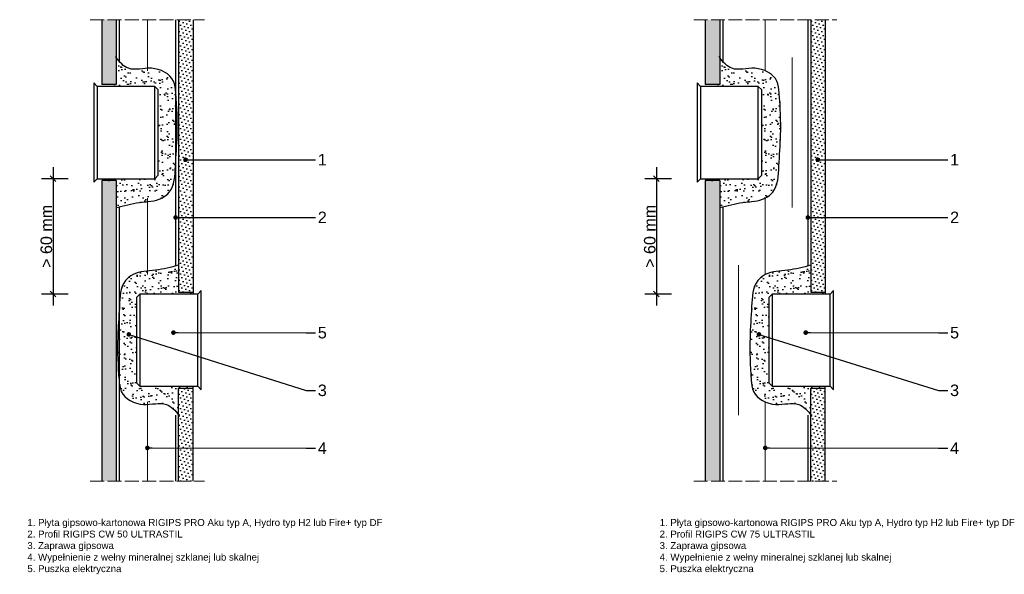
# Model space of a CAD drawing. Header units: millimetres. Extents: x 1547 to 3062, y 1275 to 2488.
# Tile 2 of 3: x 1572 to 2424, y 2007 to 2488. Entities that reach past the tile are written whole.
import ezdxf
from ezdxf import colors
from ezdxf.entities.mleader import LeaderData, LeaderLine
from ezdxf.math import Vec2, Vec3

# ---------------------------------------------------------------- set-up
doc = ezdxf.new("R2010")
doc.units = ezdxf.units.MM
doc.linetypes.add('ACAD_ISO02W100', pattern=[15, 12, -3])
for name, color, linetype, lineweight in [('_ISOVER WELNA', 7, 'BATTING', 9), ('_RIGIPS G-K', 7, 'Continuous', 25), ('OPISY', 7, 'Continuous', 9), ('PRZERYWANA', 7, 'ACAD_ISO02W100', 9), ('WYMIARY', 7, 'Continuous', 25)]:
    doc.layers.add(name, color=color, linetype=linetype, lineweight=lineweight)
doc.layers.add('_Rigips_Puszka', color=7, linetype='Continuous')
doc.styles.get("Standard").update_dxf_attribs({"font": 'arial.ttf'})
doc.linetypes.add('BATTING', pattern='A,0.00254,-2.54,[134,ltypeshp.shx,S=2.54,R=0,X=-2.54,Y=0],-5.08,[134,ltypeshp.shx,S=2.54,R=180,X=2.54,Y=0],-2.54', length=10.16254)
doc.dimstyles.new('Rigips', dxfattribs={"dimtxt": 10, "dimasz": 5, "dimexe": 10, "dimexo": 5, "dimtad": 1, "dimtxsty": 'Standard', "dimblk": 'OBLIQUE', "dimcen": 2.5, "dimdle": 10, "dimadec": 0, "dimazin": 0, "dimtfac": 1, "dimtmove": 0, "dimatfit": 3, "dimldrblk": 'DOT', "dimfxl": 1, "dimarcsym": 0})
pattern_1 = [(225, (-547.6892, 0), (1.122532, -3.367596), [0, -3.175])]

# ---------------------------------------------------------------- blocks, each defined once
blk = doc.blocks.new('_Dot')
at = {"color": 0, "linetype": 'ByBlock', "lineweight": -2}
blk.add_line((-0.5, 0), (-1, 0), dxfattribs=at)
at = {"color": 0, "linetype": 'ByBlock', "const_width": 0.5}
blk.add_lwpolyline([(-0.25, 0, 1), (0.25, 0, 1)], format="xyb", close=True, dxfattribs=at)
blk = doc.blocks.new('puszka')
at = {"layer": '_Rigips_Puszka'}
for p, q in [((2678.93, 1787.25), (2681.93, 1790.25)), ((2755.93, 1790.25), (2681.93, 1790.25)), ((2758.93, 1787.25), (2755.93, 1790.25)), ((2675.93, 1734.25), (2678.93, 1737.25)), ((2675.93, 1734.25), (2761.93, 1734.25)), ((2761.93, 1734.25), (2758.93, 1737.25))]:
    blk.add_line(p, q, dxfattribs=at)
blk.add_lwpolyline([(2758.93, 1737.25), (2758.93, 1787.25), (2678.93, 1787.25), (2678.93, 1737.25)], close=True, dxfattribs=at)
blk = doc.blocks.new('_Oblique')
at = {"color": 0, "linetype": 'ByBlock', "lineweight": -2}
blk.add_line((-0.5, -0.5), (0.5, 0.5), dxfattribs=at)
blk = doc.blocks.new('*D24')
at = {"layer": 'Defpoints', "color": 0, "transparency": 16777216}
for p in [(2141.28, 2349.86), (2123.1, 2249.86), (2141.16, 2249.86)]:
    blk.add_point(p, dxfattribs=at)
at = {"layer": 'WYMIARY', "color": 0, "lineweight": -2, "transparency": 16777216}
for p, q in [((2123.1, 2359.86), (2123.1, 2239.86)), ((2136.28, 2349.86), (2113.1, 2349.86)), ((2136.16, 2249.86), (2113.1, 2249.86))]:
    blk.add_line(p, q, dxfattribs=at)
at = {"layer": 'WYMIARY', "color": 0, "lineweight": -2, "transparency": 16777216, "xscale": 5, "yscale": 5, "zscale": 5}
for p, rotation in [((2123.1, 2349.86), 90), ((2123.1, 2249.86), 270)]:
    blk.add_blockref('_Oblique', p, dxfattribs=dict(at, rotation=rotation))
at = {"layer": 'WYMIARY', "color": 0, "transparency": 16777216, "insert": (2117.37, 2299.86), "char_height": 10, "attachment_point": 5, "rotation": 90}
blk.add_mtext('> 60 mm', dxfattribs=at)
blk = doc.blocks.new('*D28')
at = {"layer": 'Defpoints', "color": 0, "transparency": 16777216}
for p in [(1618.59, 2349.86), (1600.42, 2249.86), (1618.47, 2249.86)]:
    blk.add_point(p, dxfattribs=at)
at = {"layer": 'WYMIARY', "color": 0, "lineweight": -2, "transparency": 16777216}
for p, q in [((1600.42, 2359.86), (1600.42, 2239.86)), ((1613.59, 2349.86), (1590.42, 2349.86)), ((1613.47, 2249.86), (1590.42, 2249.86))]:
    blk.add_line(p, q, dxfattribs=at)
at = {"layer": 'WYMIARY', "color": 0, "lineweight": -2, "transparency": 16777216, "xscale": 5, "yscale": 5, "zscale": 5}
for p, rotation in [((1600.42, 2349.86), 90), ((1600.42, 2249.86), 270)]:
    blk.add_blockref('_Oblique', p, dxfattribs=dict(at, rotation=rotation))
at = {"layer": 'WYMIARY', "color": 0, "transparency": 16777216, "insert": (1594.68, 2299.86), "char_height": 10, "attachment_point": 5, "rotation": 90}
blk.add_mtext('> 60 mm', dxfattribs=at)

msp = doc.modelspace()

# ---------------------------------------------------------------- hatches: boundary and pattern name
at = {"layer": '_RIGIPS G-K'}
h = msp.add_hatch(dxfattribs=at)
h.set_pattern_fill('DOTS', color=256, scale=2, angle=225, style=0)
h.set_pattern_definition([(225, (-1001.0693, 1206.6293), (1.122532, -3.367596), [0, -3.175])])
h.paths.add_polyline_path([(1642.706, 2431.364), (1655.206, 2431.364), (1655.206, 2487.697), (1642.706, 2487.697)])
h.paths.add_polyline_path([(1642.706, 2087.697), (1655.206, 2087.697), (1655.206, 2348.364), (1642.706, 2348.364)])
h = msp.add_hatch(dxfattribs=at)
h.set_pattern_fill('DOTS', color=256, scale=2, angle=225, style=0)
h.set_pattern_definition(pattern_1)
h.paths.add_polyline_path([(1721.706, 2487.697), (1709.206, 2487.697), (1709.206, 2366.312), (1721.706, 2366.312)])
h.paths.add_polyline_path([(1721.706, 2366.312), (1709.206, 2366.312), (1709.206, 2353.013), (1721.706, 2354.516)])
h.paths.add_polyline_path([(1721.706, 2354.516), (1709.206, 2353.013), (1709.206, 2316.227), (1721.706, 2316.236)])
edge = h.paths.add_edge_path(flags=16)
edge.add_arc((1716.738, 2337.649), 1, 0, 360)
h.paths.add_polyline_path([(1721.706, 2316.236), (1709.206, 2316.227), (1709.206, 2266.436), (1721.706, 2266.422)])
edge = h.paths.add_edge_path()
edge.add_line((1721.564, 2259.298), (1721.572, 2266.422))
edge.add_line((1721.572, 2266.422), (1709.206, 2266.436))
edge.add_line((1709.206, 2266.436), (1709.206, 2251.364))
edge.add_line((1709.206, 2251.364), (1721.706, 2251.364))
edge.add_line((1721.706, 2251.364), (1721.564, 2259.298))
edge.add_arc((1720.564, 2259.298), 1, -203.424084, 0, ccw=False)
edge.add_arc((1720.564, 2259.298), 1, 0, 156.575916, ccw=False)
h = msp.add_hatch(dxfattribs=at)
h.set_pattern_fill('DOTS', color=256, scale=2, angle=225, style=0)
h.set_pattern_definition([(225, (-478.38, 1206.6293), (1.122532, -3.367596), [0, -3.175])])
h.paths.add_polyline_path([(2165.395, 2431.364), (2177.895, 2431.364), (2177.895, 2487.697), (2165.395, 2487.697)])
h.paths.add_polyline_path([(2165.395, 2087.697), (2177.895, 2087.697), (2177.895, 2348.364), (2165.395, 2348.364)])
h = msp.add_hatch(dxfattribs=at)
h.set_pattern_fill('DOTS', color=256, scale=2, angle=225, style=0)
h.paths.add_polyline_path([(2269.395, 2487.697), (2256.895, 2487.697), (2256.895, 2366.312), (2269.395, 2366.312)])
h.paths.add_polyline_path([(2269.395, 2366.312), (2256.895, 2366.312), (2256.895, 2353.013), (2269.395, 2354.516)])
h.paths.add_polyline_path([(2269.395, 2354.516), (2256.895, 2353.013), (2256.895, 2316.227), (2269.395, 2316.236)])
edge = h.paths.add_edge_path(flags=16)
edge.add_arc((2264.427, 2337.649), 1, 0, 360)
h.paths.add_polyline_path([(2269.395, 2316.236), (2256.895, 2316.227), (2256.895, 2266.436), (2269.395, 2266.422)])
edge = h.paths.add_edge_path()
edge.add_line((2269.253, 2259.298), (2269.261, 2266.422))
edge.add_line((2269.261, 2266.422), (2256.895, 2266.436))
edge.add_line((2256.895, 2266.436), (2256.895, 2251.364))
edge.add_line((2256.895, 2251.364), (2269.395, 2251.364))
edge.add_line((2269.395, 2251.364), (2269.253, 2259.298))
edge.add_arc((2268.253, 2259.298), 1, -203.424084, 0, ccw=False)
edge.add_arc((2268.253, 2259.298), 1, 0, 156.575916, ccw=False)
h = msp.add_hatch(dxfattribs=at)
h.set_pattern_fill('AR-SAND', color=256, scale=0.2)
h.set_pattern_definition([(37.5, (-522.689, 0), (-0.320006, 9.788265), [0, -7.7216, 0, -8.636, 0, -8.255]), (7.5, (-522.689, 0), (8.990466, 14.3365), [0, -4.1656, 0, -6.9596, 0, -2.667]), (327.5, (-528.938, 0), (15.819847, 0.028744), [0, -2.54, 0, -9.144, 0, -11.938]), (317.5, (-528.938, 0), (15.27113, 4.458586), [0, -1.27, 0, -5.9944, 0, -6.858])])
edge = h.paths.add_edge_path()
edge.add_spline(control_points=[(1655.206, 2324.864), (1661.802, 2326.583), (1674.764, 2329.962), (1688.795, 2330.022), (1694.7, 2333.046), (1694.706, 2333.049)], knot_values=[0, 0, 0, 0, 20.5185361, 40.3234825, 40.340685, 40.340685, 40.340685, 40.340685], degree=3, periodic=0)
edge.add_spline(control_points=[(1694.706, 2333.049), (1697.169, 2334.312), (1705.84, 2341.067), (1706.38, 2362.628), (1708.633, 2390.754), (1707.686, 2415.257), (1705.772, 2436.004), (1699.17, 2441.444), (1694.706, 2443.372)], knot_values=[40.340685, 40.340685, 40.340685, 40.340685, 48.6096225, 71.6526173, 98.8431212, 135.4962297, 145.6069743, 159.1594446, 159.1594446, 159.1594446, 159.1594446], degree=3, periodic=0)
edge.add_spline(control_points=[(1694.706, 2443.372), (1691.851, 2444.605), (1681.538, 2447.063), (1666.843, 2441.595), (1657.815, 2450.917), (1655.206, 2454.864)], knot_values=[159.1594446, 159.1594446, 159.1594446, 159.1594446, 167.8261953, 187.6791226, 201.776763, 201.776763, 201.776763, 201.776763], degree=3, periodic=0)
edge.add_line((1655.206, 2454.864), (1655.206, 2431.364))
edge.add_line((1655.206, 2431.364), (1642.706, 2431.364))
edge.add_line((1642.706, 2431.364), (1642.706, 2429.864))
edge.add_line((1642.706, 2429.864), (1688.639, 2429.864))
edge.add_line((1688.639, 2429.864), (1691.639, 2426.864))
edge.add_line((1691.639, 2426.864), (1691.639, 2352.864))
edge.add_line((1691.639, 2352.864), (1688.639, 2349.864))
edge.add_line((1688.639, 2349.864), (1642.706, 2349.864))
edge.add_line((1642.706, 2349.864), (1642.706, 2348.364))
edge.add_line((1642.706, 2348.364), (1655.206, 2348.364))
edge.add_line((1655.206, 2348.364), (1655.206, 2324.864))
h.paths.add_polyline_path([(1703.56, 2390.369, -1), (1705.286, 2389.359, -1)], flags=16)
h = msp.add_hatch(dxfattribs=at)
h.set_pattern_fill('AR-SAND', color=256, scale=0.2)
edge = h.paths.add_edge_path()
edge.add_spline(control_points=[(2177.895, 2324.864), (2184.491, 2326.583), (2197.454, 2329.962), (2211.485, 2330.022), (2217.39, 2333.046), (2217.395, 2333.049)], knot_values=[0, 0, 0, 0, 20.5185361, 40.3234825, 40.340685, 40.340685, 40.340685, 40.340685], degree=3, periodic=0)
edge.add_spline(control_points=[(2217.395, 2333.049), (2219.858, 2334.312), (2228.529, 2341.067), (2229.069, 2362.628), (2231.322, 2390.754), (2230.375, 2415.257), (2228.462, 2436.004), (2221.859, 2441.444), (2217.395, 2443.372)], knot_values=[40.340685, 40.340685, 40.340685, 40.340685, 48.6096225, 71.6526173, 98.8431212, 135.4962297, 145.6069743, 159.1594446, 159.1594446, 159.1594446, 159.1594446], degree=3, periodic=0)
edge.add_spline(control_points=[(2217.395, 2443.372), (2214.54, 2444.605), (2204.227, 2447.063), (2189.532, 2441.595), (2180.504, 2450.917), (2177.895, 2454.864)], knot_values=[159.1594446, 159.1594446, 159.1594446, 159.1594446, 167.8261953, 187.6791226, 201.776763, 201.776763, 201.776763, 201.776763], degree=3, periodic=0)
edge.add_line((2177.895, 2454.864), (2177.895, 2431.364))
edge.add_line((2177.895, 2431.364), (2165.395, 2431.364))
edge.add_line((2165.395, 2431.364), (2165.395, 2429.864))
edge.add_line((2165.395, 2429.864), (2211.329, 2429.864))
edge.add_line((2211.329, 2429.864), (2214.329, 2426.864))
edge.add_line((2214.329, 2426.864), (2214.329, 2352.864))
edge.add_line((2214.329, 2352.864), (2211.329, 2349.864))
edge.add_line((2211.329, 2349.864), (2165.395, 2349.864))
edge.add_line((2165.395, 2349.864), (2165.395, 2348.364))
edge.add_line((2165.395, 2348.364), (2177.895, 2348.364))
edge.add_line((2177.895, 2348.364), (2177.895, 2324.864))
h.paths.add_polyline_path([(2226.249, 2390.369, -1), (2227.975, 2389.359, -1)], flags=16)
h = msp.add_hatch(dxfattribs=at)
h.set_pattern_fill('AR-SAND', color=256, scale=0.2)
h.set_pattern_definition([(37.5, (-547.689, 0), (-0.320006, 9.788265), [0, -7.7216, 0, -8.636, 0, -8.255]), (7.5, (-547.689, 0), (8.990466, 14.3365), [0, -4.1656, 0, -6.9596, 0, -2.667]), (327.5, (-553.938, 0), (15.819847, 0.028744), [0, -2.54, 0, -9.144, 0, -11.938]), (317.5, (-553.938, 0), (15.27113, 4.458586), [0, -1.27, 0, -5.9944, 0, -6.858])])
edge = h.paths.add_edge_path()
edge.add_spline(control_points=[(1709.206, 2274.864), (1702.61, 2273.145), (1689.647, 2269.766), (1675.616, 2269.706), (1669.711, 2266.681), (1669.706, 2266.679)], knot_values=[0, 0, 0, 0, 20.5185361, 40.3234825, 40.340685, 40.340685, 40.340685, 40.340685], degree=3, periodic=0)
edge.add_spline(control_points=[(1669.706, 2266.679), (1667.243, 2265.416), (1658.571, 2258.661), (1658.031, 2237.099), (1655.778, 2208.974), (1656.725, 2184.471), (1658.639, 2163.723), (1665.241, 2158.283), (1669.706, 2156.356)], knot_values=[40.340685, 40.340685, 40.340685, 40.340685, 48.6096225, 71.6526173, 98.8431212, 135.4962297, 145.6069743, 159.1594446, 159.1594446, 159.1594446, 159.1594446], degree=3, periodic=0)
edge.add_spline(control_points=[(1669.706, 2156.356), (1672.56, 2155.123), (1682.874, 2152.665), (1697.569, 2158.133), (1706.597, 2148.811), (1709.206, 2144.864)], knot_values=[159.1594446, 159.1594446, 159.1594446, 159.1594446, 167.8261953, 187.6791226, 201.776763, 201.776763, 201.776763, 201.776763], degree=3, periodic=0)
edge.add_line((1709.206, 2144.864), (1709.206, 2168.364))
edge.add_line((1709.206, 2168.364), (1721.706, 2168.364))
edge.add_line((1721.706, 2168.364), (1721.706, 2169.864))
edge.add_line((1721.706, 2169.864), (1675.772, 2169.864))
edge.add_line((1675.772, 2169.864), (1672.772, 2172.864))
edge.add_line((1672.772, 2172.864), (1672.772, 2246.864))
edge.add_line((1672.772, 2246.864), (1675.772, 2249.864))
edge.add_line((1675.772, 2249.864), (1721.706, 2249.864))
edge.add_line((1721.706, 2249.864), (1721.706, 2251.364))
edge.add_line((1721.706, 2251.364), (1709.206, 2251.364))
edge.add_line((1709.206, 2251.364), (1709.206, 2274.864))
h.paths.add_polyline_path([(1660.852, 2209.359, -1), (1659.126, 2210.369, -1)], flags=16)
h = msp.add_hatch(dxfattribs=at)
h.set_pattern_fill('AR-SAND', color=256, scale=0.2)
edge = h.paths.add_edge_path()
edge.add_spline(control_points=[(2256.895, 2274.864), (2250.299, 2273.145), (2237.336, 2269.766), (2223.305, 2269.706), (2217.4, 2266.681), (2217.395, 2266.679)], knot_values=[0, 0, 0, 0, 20.5185361, 40.3234825, 40.340685, 40.340685, 40.340685, 40.340685], degree=3, periodic=0)
edge.add_spline(control_points=[(2217.395, 2266.679), (2214.932, 2265.416), (2206.26, 2258.661), (2205.72, 2237.099), (2203.467, 2208.974), (2204.415, 2184.471), (2206.328, 2163.723), (2212.931, 2158.283), (2217.395, 2156.356)], knot_values=[40.340685, 40.340685, 40.340685, 40.340685, 48.6096225, 71.6526173, 98.8431212, 135.4962297, 145.6069743, 159.1594446, 159.1594446, 159.1594446, 159.1594446], degree=3, periodic=0)
edge.add_spline(control_points=[(2217.395, 2156.356), (2220.25, 2155.123), (2230.563, 2152.665), (2245.258, 2158.133), (2254.286, 2148.811), (2256.895, 2144.864)], knot_values=[159.1594446, 159.1594446, 159.1594446, 159.1594446, 167.8261953, 187.6791226, 201.776763, 201.776763, 201.776763, 201.776763], degree=3, periodic=0)
edge.add_line((2256.895, 2144.864), (2256.895, 2168.364))
edge.add_line((2256.895, 2168.364), (2269.395, 2168.364))
edge.add_line((2269.395, 2168.364), (2269.395, 2169.864))
edge.add_line((2269.395, 2169.864), (2223.461, 2169.864))
edge.add_line((2223.461, 2169.864), (2220.461, 2172.864))
edge.add_line((2220.461, 2172.864), (2220.461, 2246.864))
edge.add_line((2220.461, 2246.864), (2223.461, 2249.864))
edge.add_line((2223.461, 2249.864), (2269.395, 2249.864))
edge.add_line((2269.395, 2249.864), (2269.395, 2251.364))
edge.add_line((2269.395, 2251.364), (2256.895, 2251.364))
edge.add_line((2256.895, 2251.364), (2256.895, 2274.864))
h.paths.add_polyline_path([(2208.541, 2209.359, -1), (2206.815, 2210.369, -1)], flags=16)
h = msp.add_hatch(dxfattribs=at)
h.set_pattern_fill('DOTS', color=256, scale=2, angle=225, style=0)
h.set_pattern_definition(pattern_1)
h.paths.add_polyline_path([(1709.206, 2087.697), (1721.706, 2087.697), (1721.706, 2168.364), (1709.206, 2168.364)])
h = msp.add_hatch(dxfattribs=at)
h.set_pattern_fill('DOTS', color=256, scale=2, angle=225, style=0)
h.paths.add_polyline_path([(2256.895, 2087.697), (2269.395, 2087.697), (2269.395, 2168.364), (2256.895, 2168.364)])

# ---------------------------------------------------------------- linework, layer by layer
for points in [[(1657.806, 2487.697), (1657.806, 2451.437)], [(1706.606, 2487.697), (1706.606, 2274.864)], [(2180.495, 2487.697), (2180.495, 2451.437)], [(2254.295, 2487.697), (2254.295, 2274.864)], [(1657.806, 2325.539), (1657.806, 2087.697)], [(2180.495, 2325.539), (2180.495, 2087.697)], [(1706.606, 2144.864), (1706.606, 2087.697)], [(2254.295, 2144.864), (2254.295, 2087.697)]]:
    msp.add_lwpolyline(points)
at = {"layer": '_ISOVER WELNA', "ltscale": 2.4}
for p, q in [((1682.206, 2443.372), (1682.206, 2487.697)), ((1682.206, 2266.679), (1682.206, 2333.049)), ((1682.206, 2087.697), (1682.206, 2156.356))]:
    msp.add_line(p, q, dxfattribs=at)
at = {"layer": '_ISOVER WELNA', "ltscale": 3.6}
for p, q in [((2217.395, 2443.372), (2217.395, 2487.697)), ((2217.395, 2266.679), (2217.395, 2333.049)), ((2217.395, 2087.697), (2217.395, 2156.356))]:
    msp.add_line(p, q, dxfattribs=at)
at = {"layer": '_ISOVER WELNA'}
for p, q in [((2240.703, 2454.864), (2240.703, 2324.864)), ((2194.086, 2144.864), (2194.086, 2274.864))]:
    msp.add_line(p, q, dxfattribs=at)
at = {"layer": '_RIGIPS G-K'}
for p, q in [((1642.706, 2487.697), (1642.706, 2431.364)), ((1655.206, 2487.697), (1655.206, 2431.364)), ((1709.206, 2487.697), (1709.206, 2251.364)), ((1721.706, 2487.697), (1721.706, 2249.864)), ((2165.395, 2487.697), (2165.395, 2431.364)), ((2177.895, 2487.697), (2177.895, 2431.364)), ((2256.895, 2487.697), (2256.895, 2251.364)), ((2269.395, 2487.697), (2269.395, 2249.864)), ((1655.206, 2431.364), (1642.706, 2431.364)), ((2177.895, 2431.364), (2165.395, 2431.364)), ((1642.706, 2348.364), (1642.706, 2087.697)), ((1655.206, 2348.364), (1642.706, 2348.364)), ((1655.206, 2348.364), (1655.206, 2087.697)), ((2177.895, 2348.364), (2165.395, 2348.364)), ((2165.395, 2348.364), (2165.395, 2087.697)), ((2177.895, 2348.364), (2177.895, 2087.697)), ((1709.206, 2251.364), (1721.706, 2251.364)), ((2256.895, 2251.364), (2269.395, 2251.364)), ((1709.206, 2168.364), (1721.706, 2168.364)), ((1709.206, 2087.697), (1709.206, 2168.364)), ((1721.706, 2087.697), (1721.706, 2169.864)), ((2256.895, 2168.364), (2269.395, 2168.364)), ((2256.895, 2087.697), (2256.895, 2168.364)), ((2269.395, 2087.697), (2269.395, 2169.864))]:
    msp.add_line(p, q, dxfattribs=at)
for points in [[(1655.206, 2324.864), (1675.269, 2329.162), (1694.69, 2333.041), (1701.164, 2338.213), (1706.518, 2360.626), (1707.939, 2387.779), (1706.803, 2424.414), (1704.813, 2434.328), (1685.627, 2445.534), (1665.774, 2445.534), (1655.206, 2454.864), (1654.553, 2455.878)], [(2177.895, 2324.864), (2197.958, 2329.162), (2217.379, 2333.041), (2223.853, 2338.213), (2229.208, 2360.626), (2230.628, 2387.779), (2229.492, 2424.414), (2227.502, 2434.328), (2208.316, 2445.534), (2188.463, 2445.534), (2177.895, 2454.864), (2177.242, 2455.878)], [(1709.206, 2274.864), (1689.142, 2270.566), (1669.721, 2266.687), (1663.247, 2261.514), (1657.893, 2239.102), (1656.472, 2211.949), (1657.609, 2175.313), (1659.598, 2165.4), (1678.784, 2154.194), (1698.637, 2154.194), (1709.206, 2144.864), (1709.858, 2143.85)], [(2256.895, 2274.864), (2236.832, 2270.566), (2217.41, 2266.687), (2210.936, 2261.514), (2205.582, 2239.102), (2204.161, 2211.949), (2205.298, 2175.313), (2207.287, 2165.4), (2226.473, 2154.194), (2246.326, 2154.194), (2256.895, 2144.864), (2257.548, 2143.85)]]:
    msp.add_spline(points, degree=3, dxfattribs=at)
at = {"layer": 'PRZERYWANA'}
for p, q in [((1632.706, 2487.697), (1731.706, 2487.697)), ((2155.395, 2487.697), (2279.395, 2487.697)), ((1632.706, 2087.697), (1731.706, 2087.697)), ((2155.395, 2087.697), (2279.395, 2087.697))]:
    msp.add_line(p, q, dxfattribs=at)

# ---------------------------------------------------------------- block references
at = {"layer": '_RIGIPS G-K'}
for p, rotation in [((-98.606, 5108.789), 270), ((424.083, 5108.789), 270), ((3463.018, -509.062), 90), ((4010.707, -509.062), 90)]:
    msp.add_blockref('puszka', p, dxfattribs=dict(at, rotation=rotation))

# ---------------------------------------------------------------- texts
at = {"char_height": 6, "attachment_point": 1}
for s, insert, width in [('1. Płyta gipsowo-kartonowa RIGIPS PRO Aku typ A, Hydro typ H2 lub Fire+ typ DF\\P2. Profil RIGIPS CW 50 ULTRASTIL\\P3. Zaprawa gipsowa\\P4. Wypełnienie z wełny mineralnej szklanej lub skalnej\\P5. Puszka elektryczna', (1578.171, 2054.82), 308.56345), ('1. Płyta gipsowo-kartonowa RIGIPS PRO Aku typ A, Hydro typ H2 lub Fire+ typ DF\\P2. Profil RIGIPS CW 75 ULTRASTIL\\P3. Zaprawa gipsowa\\P4. Wypełnienie z wełny mineralnej szklanej lub skalnej\\P5. Puszka elektryczna', (2125.86, 2054.82), 308.56344)]:
    msp.add_mtext(s, dxfattribs=dict(at, insert=insert, width=width))

# ---------------------------------------------------------------- dimensions: what is measured, and where the dimension line sits
at = {"layer": 'WYMIARY'}
for base, p1, p2, picture, middle in [((1600.416, 2249.864), (1618.59, 2349.864), (1618.467, 2249.864), '*D28', (1594.685, 2299.864)), ((2123.105, 2249.864), (2141.279, 2349.864), (2141.157, 2249.864), '*D24', (2117.374, 2299.864))]:
    dim = msp.add_linear_dim(base=base, p1=p1, p2=p2, angle=90, text='> 60 mm', dimstyle='Rigips', dxfattribs=at)
    dim.commit()
    dim.dimension.update_dxf_attribs({"geometry": picture, "text_midpoint": middle})

# ---------------------------------------------------------------- leaders
at = {"layer": 'OPISY'}
ml = msp.add_multileader_mtext('Standard', dxfattribs=at)
ml.set_content('1', color=256)
ml.set_leader_properties()
ml.set_arrow_properties(name='DOT')
ml.build(insert=Vec2(0, 0))
ctx = ml.context
ctx.base_point, ctx.char_height, ctx.plane_origin = Vec3(1827.784, 2366.312), 10, Vec3(1731.49, 2438.142)
notes = []
notes.append((ctx, [(0, (1, 1, 0), (1819.784, 2366.312), (1, 0), 8, [(1, [(1715.169, 2366.312)], 0, [])])]))
ctx.mtext.insert, ctx.mtext.flow_direction = Vec3(1829.784, 2371.312), 5
ml = msp.add_multileader_mtext('Standard', dxfattribs=at)
ml.set_content('1', color=256)
ml.set_leader_properties()
ml.set_arrow_properties(name='DOT')
ml.build(insert=Vec2(0, 0))
ctx = ml.context
ctx.base_point, ctx.char_height, ctx.plane_origin = Vec3(2375.473, 2366.312), 10, Vec3(2279.179, 2438.142)
notes.append((ctx, [(0, (1, 1, 0), (2367.473, 2366.312), (1, 0), 8, [(1, [(2262.858, 2366.312)], 0, [])])]))
ctx.mtext.insert, ctx.mtext.flow_direction = Vec3(2377.473, 2371.312), 5
ml = msp.add_multileader_mtext('Standard', dxfattribs=at)
ml.set_content('2', color=256)
ml.set_leader_properties()
ml.set_arrow_properties(name='DOT')
ml.build(insert=Vec2(0, 0))
ctx = ml.context
ctx.base_point, ctx.char_height, ctx.plane_origin = Vec3(1827.784, 2316.312), 10, Vec3(1731.49, 2388.142)
notes.append((ctx, [(0, (1, 1, 0), (1819.784, 2316.312), (1, 0), 8, [(0, [(1706.606, 2316.225)], 0, [])])]))
ctx.mtext.insert, ctx.mtext.flow_direction = Vec3(1829.784, 2321.312), 5
ml = msp.add_multileader_mtext('Standard', dxfattribs=at)
ml.set_content('2', color=256)
ml.set_leader_properties()
ml.set_arrow_properties(name='DOT')
ml.build(insert=Vec2(0, 0))
ctx = ml.context
ctx.base_point, ctx.char_height, ctx.plane_origin = Vec3(2375.473, 2316.312), 10, Vec3(2279.179, 2388.142)
notes.append((ctx, [(0, (1, 1, 0), (2367.473, 2316.312), (1, 0), 8, [(0, [(2254.295, 2316.225)], 0, [])])]))
ctx.mtext.insert, ctx.mtext.flow_direction = Vec3(2377.473, 2321.312), 5
ml = msp.add_multileader_mtext('Standard', dxfattribs=at)
ml.set_content('5', color=256)
ml.set_leader_properties()
ml.set_arrow_properties(name='DOT')
ml.build(insert=Vec2(0, 0))
ctx = ml.context
ctx.base_point, ctx.char_height, ctx.plane_origin = Vec3(1827.784, 2216.312), 10, Vec3(1731.49, 2288.142)
notes.append((ctx, [(0, (1, 1, 0), (1819.784, 2216.312), (1, 0), 8, [(0, [(1704.731, 2216.416)], 0, [])])]))
ctx.mtext.insert, ctx.mtext.flow_direction = Vec3(1829.784, 2221.397), 5
ml = msp.add_multileader_mtext('Standard', dxfattribs=at)
ml.set_content('5', color=256)
ml.set_leader_properties()
ml.set_arrow_properties(name='DOT')
ml.build(insert=Vec2(0, 0))
ctx = ml.context
ctx.base_point, ctx.char_height, ctx.plane_origin = Vec3(2375.473, 2216.312), 10, Vec3(2279.179, 2288.142)
notes.append((ctx, [(0, (1, 1, 0), (2367.473, 2216.312), (1, 0), 8, [(0, [(2252.42, 2216.441)], 0, [])])]))
ctx.mtext.insert, ctx.mtext.flow_direction = Vec3(2377.473, 2221.397), 5
ml = msp.add_multileader_mtext('Standard', dxfattribs=at)
ml.set_content('3', color=256)
ml.set_leader_properties()
ml.set_arrow_properties(name='DOT')
ml.build(insert=Vec2(0, 0))
ctx = ml.context
ctx.base_point, ctx.char_height, ctx.plane_origin = Vec3(1827.784, 2166.312), 10, Vec3(1731.49, 2238.142)
notes.append((ctx, [(0, (1, 1, 0), (1819.784, 2166.312), (1, 0), 8, [(0, [(1666.09, 2214.871)], 0, [])])]))
ctx.mtext.insert, ctx.mtext.flow_direction = Vec3(1829.784, 2171.401), 5
ml = msp.add_multileader_mtext('Standard', dxfattribs=at)
ml.set_content('3', color=256)
ml.set_leader_properties()
ml.set_arrow_properties(name='DOT')
ml.build(insert=Vec2(0, 0))
ctx = ml.context
ctx.base_point, ctx.char_height, ctx.plane_origin = Vec3(2375.473, 2166.312), 10, Vec3(2279.179, 2238.142)
notes.append((ctx, [(0, (1, 1, 0), (2367.473, 2166.312), (1, 0), 8, [(0, [(2211.876, 2214.92)], 0, [])])]))
ctx.mtext.insert, ctx.mtext.flow_direction = Vec3(2377.473, 2171.401), 5
ml = msp.add_multileader_mtext('Standard', dxfattribs=at)
ml.set_content('4', color=256)
ml.set_leader_properties()
ml.set_arrow_properties(name='DOT')
ml.build(insert=Vec2(0, 0))
ctx = ml.context
ctx.base_point, ctx.char_height, ctx.plane_origin = Vec3(1827.784, 2116.312), 10, Vec3(1731.49, 2188.142)
notes.append((ctx, [(0, (1, 1, 0), (1819.784, 2116.312), (1, 0), 8, [(0, [(1682.206, 2116.456)], 0, [])])]))
ctx.mtext.insert, ctx.mtext.flow_direction = Vec3(1829.784, 2121.312), 5
ml = msp.add_multileader_mtext('Standard', dxfattribs=at)
ml.set_content('4', color=256)
ml.set_leader_properties()
ml.set_arrow_properties(name='DOT')
ml.build(insert=Vec2(0, 0))
ctx = ml.context
ctx.base_point, ctx.char_height, ctx.plane_origin = Vec3(2375.473, 2116.312), 10, Vec3(2279.179, 2188.142)
notes.append((ctx, [(0, (1, 1, 0), (2367.473, 2116.312), (1, 0), 8, [(0, [(2217.395, 2116.456)], 0, [])])]))
ctx.mtext.insert, ctx.mtext.flow_direction = Vec3(2377.473, 2121.312), 5
for ctx, leaders in notes:
    for number, flags, end, landing, length, lines in leaders:
        leader = LeaderData()
        leader.index, (leader.has_last_leader_line, leader.has_dogleg_vector, leader.attachment_direction) = number, flags
        leader.last_leader_point, leader.dogleg_vector, leader.dogleg_length = Vec3(end), Vec3(landing), length
        for number, points, colour, breaks in lines:
            line = LeaderLine()
            line.index, line.vertices, line.color, line.breaks = number, Vec3.list(points), colors.encode_raw_color(colour), breaks
            leader.lines.append(line)
        ctx.leaders.append(leader)

doc.saveas('drawing.dxf')
